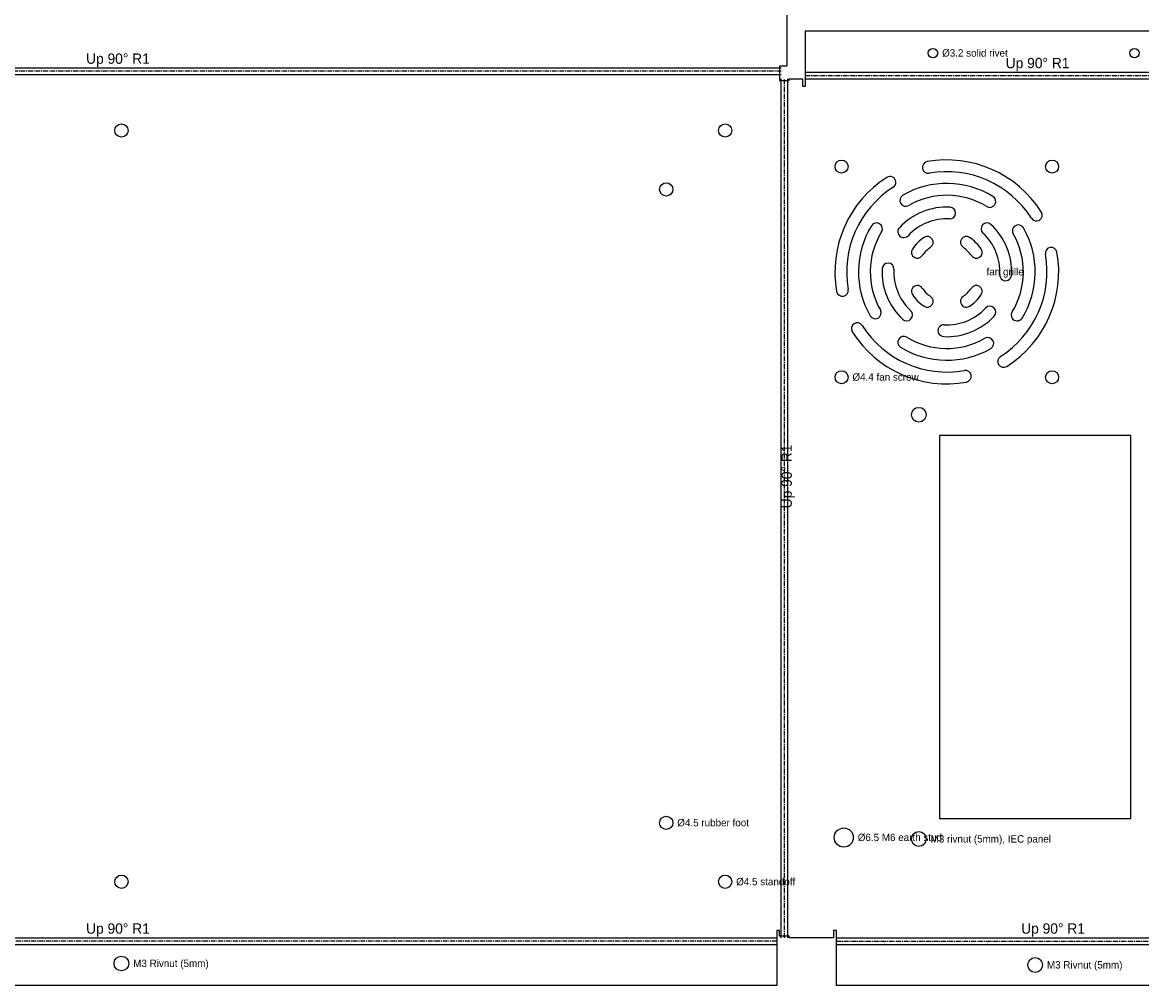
# Model space of a CAD drawing. Header units: millimetres. Extents: x 0 to 1370, y -1092 to 53.
# Tile 2 of 10: x 376 to 756, y -1041 to -714. Entities that reach past the tile are written whole.
import ezdxf

# ---------------------------------------------------------------- set-up
doc = ezdxf.new("R2010")
doc.units = ezdxf.units.MM
doc.linetypes.add('CENTER2', pattern=[2.541, 1.587, -0.318, 0.318, -0.318])
for name, color, linetype in [('Bend Center', 1, 'CENTER2'), ('Bend Notes', 3, 'CONTINUOUS'), ('Leaders', 5, 'CONTINUOUS'), ('Visible', 7, 'CONTINUOUS'), ('Visible Narrow', 8, 'CONTINUOUS')]:
    doc.layers.add(name, color=color, linetype=linetype)

msp = doc.modelspace()

# ---------------------------------------------------------------- linework, layer by layer
at = {"layer": 'Bend Center'}
for p, q in [((633.52, -731.03), (185.52, -731.03)), ((641.79, -732.53), (801.79, -732.53)), ((634.65, -1025.17), (634.65, -733.67)), ((632.02, -1026.3), (187.02, -1026.3)), ((652.29, -1026.3), (801.79, -1026.3))]:
    msp.add_line(p, q, dxfattribs=at)
at = {"layer": 'Visible'}
for p, q in [((635.52, -562.9), (635.52, -729.4)), ((641.79, -730.9), (641.79, -717.4)), ((641.79, -717.4), (801.79, -717.4)), ((635.52, -729.4), (633.02, -729.4)), ((633.02, -729.4), (633.02, -734.17)), ((641.79, -731.4), (641.79, -730.9)), ((641.79, -733.67), (641.79, -731.4)), ((633.02, -734.17), (636.29, -734.17)), ((636.29, -734.17), (636.29, -733.67)), ((636.29, -733.67), (640.79, -733.67)), ((640.79, -733.67), (640.79, -736.17)), ((640.79, -736.17), (641.79, -736.17)), ((641.79, -736.17), (641.79, -733.67)), ((752.29, -854.67), (687.29, -854.67)), ((687.29, -854.67), (687.29, -984.67)), ((752.29, -984.67), (752.29, -854.67)), ((687.29, -984.67), (752.29, -984.67)), ((633.02, -1022.67), (632.02, -1022.67)), ((632.02, -1022.67), (632.02, -1025.17)), ((632.02, -1025.17), (632.02, -1027.43)), ((633.02, -1024.67), (633.02, -1022.67)), ((636.29, -1024.67), (633.02, -1024.67)), ((636.29, -1025.17), (636.29, -1024.67)), ((651.29, -1025.17), (636.29, -1025.17)), ((652.29, -1022.67), (651.29, -1022.67)), ((651.29, -1022.67), (651.29, -1025.17)), ((652.29, -1025.17), (652.29, -1022.67)), ((652.29, -1027.43), (652.29, -1025.17)), ((632.02, -1027.43), (632.02, -1027.93)), ((632.02, -1027.93), (632.02, -1041.43)), ((652.29, -1027.93), (652.29, -1027.43)), ((652.29, -1041.43), (652.29, -1027.93)), ((632.02, -1041.43), (187.02, -1041.43)), ((801.79, -1041.43), (652.29, -1041.43))]:
    msp.add_line(p, q, dxfattribs=at)
for centre, radius in [((685.09, -724.9), 1.6), ((753.49, -724.9), 1.6), ((409.52, -751.17), 2.25), ((614.52, -751.17), 2.25), ((654.04, -763.42), 2.2), ((725.54, -763.42), 2.2), ((594.52, -771.17), 2.25), ((654.04, -834.92), 2.2), ((725.54, -834.92), 2.2), ((680.29, -847.67), 2.5), ((594.52, -986.17), 2.25), ((654.79, -991.17), 3.25), ((680.29, -991.67), 2.5), ((409.52, -1006.17), 2.25), ((614.52, -1006.17), 2.25), ((409.52, -1033.93), 2.5), ((719.79, -1034.43), 2.5)]:
    msp.add_circle(centre, radius, dxfattribs=at)
for centre, radius, start, end in [((683.47, -763.72), 2, 100.1042, 280.1042), ((689.79, -799.17), 38, 32.3859, 100.1042), ((689.79, -799.17), 38, 122.3859, 190.1042), ((670.5, -768.77), 2, 302.3859, 122.3859), ((689.79, -799.17), 34, 32.3859, 100.1042), ((689.79, -799.17), 34, 122.3859, 190.1042), ((689.79, -799.17), 30, 58.4873, 119.8394), ((675.85, -774.88), 2, 119.8394, 299.8394), ((689.79, -799.17), 26, 58.4873, 119.8394), ((704.42, -775.29), 2, 238.4873, 58.4873), ((689.79, -799.17), 22, 87.1352, 137.0282), ((690.79, -779.19), 2, 267.1352, 87.1352), ((720.19, -779.88), 2, 212.3859, 32.3859), ((665.92, -784.53), 2, 328.4873, 148.4873), ((689.79, -799.17), 18, 87.1352, 137.0282), ((703.42, -784.53), 2, 47.0282, 227.0282), ((689.79, -799.17), 30, 148.4873, 209.8394), ((689.79, -799.17), 26, 148.4873, 209.8394), ((675.15, -785.53), 2, 137.0282, 317.0282), ((689.79, -799.17), 18, 357.1352, 47.0282), ((689.79, -799.17), 22, 357.1352, 47.0282), ((689.79, -799.17), 26, 328.4873, 29.8394), ((714.07, -785.23), 2, 29.8394, 209.8394), ((689.79, -799.17), 30, 328.4873, 29.8394), ((689.79, -799.17), 14, 123.4225, 146.5775), ((683.18, -789.15), 2, 303.4225, 123.4225), ((696.4, -789.15), 2, 56.5775, 236.5775), ((689.79, -799.17), 14, 33.4225, 56.5775), ((679.77, -792.56), 2, 146.5775, 326.5775), ((689.79, -799.17), 10, 123.4225, 146.5775), ((689.79, -799.17), 10, 33.4225, 56.5775), ((699.8, -792.56), 2, 213.4225, 33.4225), ((689.79, -799.17), 34, 302.3859, 10.1042), ((689.79, -799.17), 38, 302.3859, 10.1042), ((725.23, -792.85), 2, 10.1042, 190.1042), ((689.79, -799.17), 22, 177.1352, 227.0282), ((669.81, -798.17), 2, 357.1352, 177.1352), ((689.79, -799.17), 18, 177.1352, 227.0282), ((709.76, -800.17), 2, 177.1352, 357.1352), ((654.34, -805.48), 2, 190.1042, 10.1042), ((679.77, -805.78), 2, 33.4225, 213.4225), ((689.79, -799.17), 10, 213.4225, 236.5775), ((689.79, -799.17), 10, 303.4225, 326.5775), ((699.8, -805.78), 2, 326.5775, 146.5775), ((689.79, -799.17), 14, 213.4225, 236.5775), ((683.18, -809.18), 2, 236.5775, 56.5775), ((696.4, -809.18), 2, 123.4225, 303.4225), ((689.79, -799.17), 14, 303.4225, 326.5775), ((665.5, -813.1), 2, 209.8394, 29.8394), ((676.15, -813.8), 2, 227.0282, 47.0282), ((689.79, -799.17), 18, 267.1352, 317.0282), ((704.42, -812.8), 2, 317.0282, 137.0282), ((713.66, -813.8), 2, 148.4873, 328.4873), ((659.39, -818.45), 2, 32.3859, 212.3859), ((689.79, -799.17), 22, 267.1352, 317.0282), ((689.79, -799.17), 38, 212.3859, 280.1042), ((689.79, -799.17), 34, 212.3859, 280.1042), ((688.79, -819.14), 2, 87.1352, 267.1352), ((675.15, -823.04), 2, 58.4873, 238.4873), ((689.79, -799.17), 26, 238.4873, 299.8394), ((703.72, -823.45), 2, 299.8394, 119.8394), ((689.79, -799.17), 30, 238.4873, 299.8394), ((709.07, -829.57), 2, 122.3859, 302.3859), ((696.1, -834.61), 2, 280.1042, 100.1042)]:
    msp.add_arc(centre, radius, start, end, dxfattribs=at)
at = {"layer": 'Visible Narrow'}
for p, q in [((185.52, -729.9), (633.52, -729.9)), ((185.52, -732.17), (633.52, -732.17)), ((641.79, -731.4), (801.79, -731.4)), ((633.52, -1025.17), (633.52, -733.67)), ((635.79, -1025.17), (635.79, -733.67)), ((641.79, -733.67), (801.79, -733.67)), ((187.02, -1025.17), (632.02, -1025.17)), ((652.29, -1025.17), (801.79, -1025.17)), ((187.02, -1027.43), (632.02, -1027.43)), ((652.29, -1027.43), (801.79, -1027.43))]:
    msp.add_line(p, q, dxfattribs=at)

# ---------------------------------------------------------------- texts
at = {"layer": 'Bend Notes'}
for p in [(397.52, -728.53), (709.79, -730.03), (397.52, -1023.8), (715.04, -1023.8)]:
    msp.add_text('Up 90%%D R1', height=3.5, dxfattribs=at).set_placement(p)
msp.add_text('Up 90%%D R1', height=3.5, rotation=90, dxfattribs=at).set_placement((637.15, -879.42))
at = {"layer": 'Leaders'}
for s, p in [('%%c3.2 solid rivet', (688.19, -726.1)), ('fan grille', (703.29, -800.37)), ('%%c4.4 fan screw', (657.74, -836.12)), ('%%c4.5 rubber foot', (598.27, -987.37)), ('%%c6.5 M6 earth stud', (659.54, -992.37)), ('M3 rivnut (5mm), IEC panel', (684.29, -992.87)), ('%%c4.5 standoff', (618.27, -1007.37)), ('M3 Rivnut (5mm)', (413.52, -1035.13)), ('M3 Rivnut (5mm)', (723.79, -1035.63))]:
    msp.add_text(s, height=2.5, dxfattribs=at).set_placement(p)

doc.saveas('drawing.dxf')
